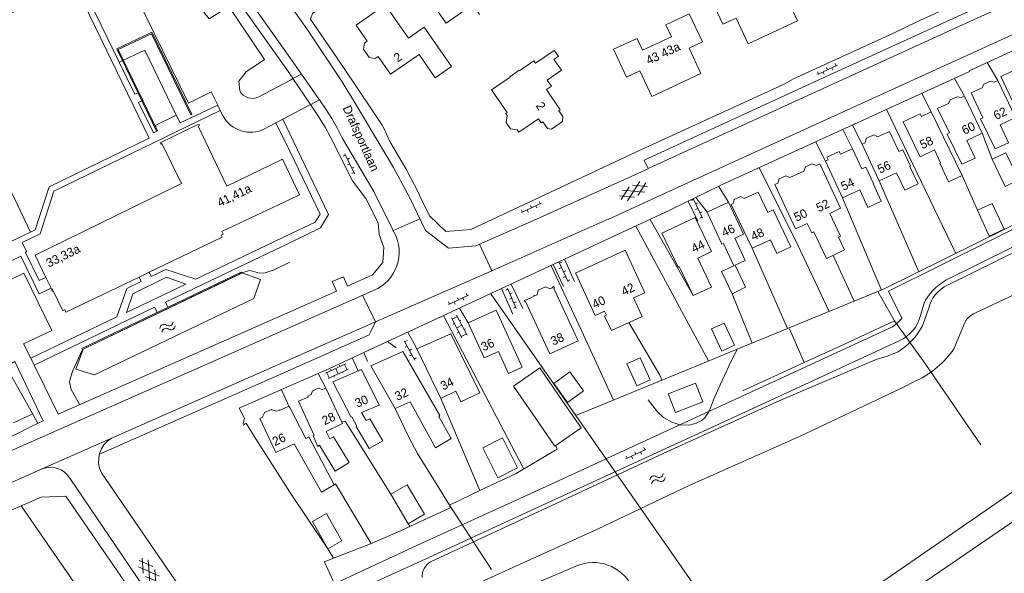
# Model space of a CAD drawing. Header units: metres. Extents: x 195864 to 198202, y 543264 to 544906.
# Tile 35 of 79: x 196945 to 197146, y 543649 to 543763. Entities that reach past the tile are written whole.
import ezdxf

# ---------------------------------------------------------------- set-up
doc = ezdxf.new("R2010")
doc.units = ezdxf.units.M
doc.header["$MEASUREMENT"] = 0
for name, color, linetype, lineweight in [('Level 11', 7, 'Continuous', 0), ('Level 12', 7, 'Continuous', 0), ('Level 19', 7, 'Continuous', 0), ('Level 25', 7, 'Continuous', 0), ('Level 26', 7, 'Continuous', 0), ('Level 28', 7, 'Continuous', 0), ('Level 29', 7, 'Continuous', 0), ('Level 32', 7, 'Continuous', 0), ('Level 34', 7, 'Continuous', 0), ('Level 41', 7, 'Continuous', 0), ('Level 43', 7, 'Continuous', 0), ('Level 55', 7, 'Continuous', 0)]:
    doc.layers.add(name, color=color, linetype=linetype, lineweight=lineweight)
doc.styles.add('Style-CHAR_FAST_FONT', font='CHAR_FAST_FONT.shx')

# ---------------------------------------------------------------- blocks, each defined once
blk = doc.blocks.new('WA_33')
at = {"layer": 'Level 43', "color": 7, "linetype": 'Continuous', "lineweight": 0, "extrusion": (0, 0, -1)}
for centre in [(-0.75, 0.05), (-0.75, -0.85)]:
    blk.add_arc(centre, 0.85, 28.0724, 151.9274, dxfattribs=at)
at = {"layer": 'Level 43', "color": 7, "linetype": 'Continuous', "lineweight": 0}
for centre in [(2.25, 0.85), (2.25, -0.05)]:
    blk.add_arc(centre, 0.85, 208.0725, 331.9276, dxfattribs=at)
blk = doc.blocks.new('GVTP6_2')
at = {"layer": 'Level 41', "color": 7, "linetype": 'Continuous', "lineweight": 0}
for p, q in [((0, -0.4), (2.6, 1.2)), ((0, 0.4), (2.6, -1.2)), ((1, -1.2), (5, 1.2)), ((1, 1.2), (5, -1.2)), ((3.4, 1.2), (6, -0.4)), ((3.4, -1.2), (6, 0.4))]:
    blk.add_line(p, q, dxfattribs=at)
blk = doc.blocks.new('OVTP6')
at = {"layer": 'Level 41', "color": 7, "linetype": 'Continuous', "lineweight": 0}
for p, q in [((0, 0), (4.5, 0)), ((0.25, 0), (0.25, 0.5)), ((1.25, 0), (1.25, -0.5)), ((2.25, 0), (2.25, 0.5)), ((4.25, 0), (4.25, 0.5)), ((3.25, 0), (3.25, -0.5))]:
    blk.add_line(p, q, dxfattribs=at)
blk = doc.blocks.new('OV2')
at = {"layer": 'Level 41', "color": 7, "linetype": 'Continuous', "lineweight": 0}
for p, q in [((0.3, -2.31), (0.3, 2.29)), ((1.5, -2.31), (1.5, 2.29)), ((0, 0.99), (0.3, 0.99)), ((0.3, 1.99), (1.5, 1.99)), ((1.8, 0.99), (1.5, 0.99)), ((0, -1.01), (0.3, -1.01)), ((0.3, -0.01), (1.5, -0.01)), ((0.3, -2.01), (1.5, -2.01)), ((1.8, -1.01), (1.5, -1.01))]:
    blk.add_line(p, q, dxfattribs=at)
blk = doc.blocks.new('GVTP6')
at = {"layer": 'Level 41', "color": 7, "linetype": 'Continuous', "lineweight": 0}
for p, q in [((0, -0.4), (2.6, 1.2)), ((0, 0.4), (2.6, -1.2)), ((1, -1.2), (5, 1.2)), ((1, 1.2), (5, -1.2)), ((3.4, 1.2), (6, -0.4)), ((3.4, -1.2), (6, 0.4))]:
    blk.add_line(p, q, dxfattribs=at)
blk = doc.blocks.new('WA_119')
at = {"layer": 'Level 43', "color": 7, "linetype": 'Continuous', "lineweight": 0, "extrusion": (0, 0, -1)}
for centre in [(-0.75, 0.05), (-0.75, -0.85)]:
    blk.add_arc(centre, 0.85, 28.0725, 151.9275, dxfattribs=at)
at = {"layer": 'Level 43', "color": 7, "linetype": 'Continuous', "lineweight": 0}
for centre in [(2.25, 0.85), (2.25, -0.05)]:
    blk.add_arc(centre, 0.85, 208.0725, 331.9275, dxfattribs=at)
blk = doc.blocks.new('OVTP6_1')
at = {"layer": 'Level 41', "color": 7, "linetype": 'Continuous', "lineweight": 0}
for p, q in [((0, 0), (4.5, 0)), ((0.25, 0), (0.25, 0.5)), ((1.25, 0), (1.25, -0.5)), ((2.25, 0), (2.25, 0.5)), ((3.25, 0), (3.25, -0.5)), ((4.25, 0), (4.25, 0.5))]:
    blk.add_line(p, q, dxfattribs=at)

msp = doc.modelspace()

# ---------------------------------------------------------------- linework, layer by layer
at = {"layer": 'Level 11', "color": 7, "linetype": 'Continuous', "lineweight": 13}
for p, q in [((197013.57, 543761.37), (197019.53, 543765.54)), ((197093.63, 543757.61), (197103.74, 543762.27)), ((197029.75, 543750.64), (197033.07, 543752.95)), ((197073.96, 543746.83), (197084, 543751.51)), ((197109.45, 543733.62), (197112.92, 543726.12)), ((197000, 543683.31), (197003.33, 543676.99)), ((197000.9, 543675.86), (197000, 543675.44))]:
    msp.add_line(p, q, dxfattribs=at)
at = {"layer": 'Level 11', "color": 7, "linetype": 'Continuous', "lineweight": 13, "flags": 128}
for points in [[(197093.63, 543757.61), (197091.22, 543762.84), (197088.49, 543761.58), (197085.84, 543767.32), (197090.67, 543769.54), (197091.79, 543767.11), (197097.71, 543769.84), (197096.59, 543772.27), (197101.41, 543774.5), (197104.06, 543768.76), (197101.33, 543767.5), (197103.74, 543762.27)], [(197038.74, 543763.58), (197037.99, 543764.64), (197036.45, 543764.91), (197031.99, 543761.77), (197026.9, 543769.01), (197031.28, 543772.08), (197030.59, 543773.07)], [(197019.53, 543765.54), (197024.28, 543758.72), (197027.48, 543760.95), (197033.07, 543752.95)], [(197073.96, 543746.83), (197071.53, 543752.03), (197068.82, 543750.76), (197066.16, 543756.46), (197070.95, 543758.7), (197072.08, 543756.29), (197077.96, 543759.03), (197076.84, 543761.44), (197081.63, 543763.68), (197084.29, 543757.98), (197081.58, 543756.71), (197084, 543751.51)], [(197013.57, 543761.37), (197015.83, 543758.12), (197015.25, 543757.72), (197015.06, 543756.46)], [(197015.06, 543756.46), (197016.24, 543754.79), (197017.49, 543754.57)], [(197055.77, 543742.77), (197054.98, 543743.92), (197055.28, 543744.13), (197052.47, 543748.22), (197053.48, 543748.91), (197052.6, 543750.19), (197055.49, 543752.17), (197053.95, 543754.41), (197054.88, 543755.05), (197054.04, 543756.24), (197050.21, 543753.64), (197049.9, 543754.09), (197046.93, 543752.08), (197046.86, 543752.17), (197044.95, 543750.86), (197045.01, 543750.77), (197041.23, 543748.17), (197044.41, 543743.56), (197044.13, 543743.37), (197044.44, 543742.93), (197044.21, 543741.49), (197045.08, 543740.24), (197046.46, 543740.03), (197046.8, 543739.54), (197050.83, 543742.28), (197051.4, 543741.45), (197051.7, 543741.66), (197052.63, 543740.3), (197053.49, 543740.15), (197055.75, 543741.7), (197055.77, 543742.77)], [(197020.59, 543751.36), (197018.08, 543754.98), (197017.49, 543754.57)], [(197020.59, 543751.36), (197026.44, 543755.42), (197029.75, 543750.64)], [(197154.56, 543741.67), (197152.85, 543745.29), (197154.29, 543745.96), (197150.69, 543753.45), (197145.23, 543750.92), (197148.8, 543743.42), (197150.1, 543744.04), (197151.84, 543740.4), (197154.56, 543741.67)], [(197148.28, 543742.5), (197145.11, 543741.01), (197146.82, 543737.38), (197144.09, 543736.12), (197141.13, 543742.28), (197141.57, 543742.49), (197139.19, 543747.54), (197141.43, 543748.61), (197141.79, 543749.32), (197143.16, 543749.96), (197143.92, 543749.76), (197144.62, 543750.08), (197148.28, 543742.5)], [(197141.47, 543739.33), (197138.32, 543737.83), (197140.04, 543734.23), (197137.29, 543732.98), (197134.32, 543739.16), (197134.77, 543739.39), (197132.32, 543744.37), (197134.56, 543745.41), (197134.94, 543746.15), (197136.31, 543746.78), (197137.17, 543746.62), (197137.81, 543746.92), (197141.47, 543739.33)], [(197137.34, 543730.66), (197131.02, 543743.69), (197129.05, 543742.77), (197128.81, 543743.3), (197125.32, 543741.68), (197128.76, 543734.49), (197131.72, 543735.91), (197132.97, 543733.29), (197132.77, 543733.19), (197134.59, 543729.39), (197137.34, 543730.66)], [(196987.13, 543728.49), (196981.34, 543740.78), (196981.55, 543740.88), (196981.41, 543741.18), (196981.08, 543741.02), (196973.55, 543737.39), (196973.7, 543737.09), (196973.89, 543737.19), (196977.88, 543729.06), (196947.99, 543714.42), (196950.2, 543709.85), (196951.26, 543707.67), (196951.58, 543707.01), (196951.73, 543707.09)], [(197128.36, 543728.99), (197125.62, 543727.7), (197123.97, 543731.25), (197120.42, 543729.59), (197116.93, 543737.09), (197117.55, 543737.38), (197117.73, 543738.25), (197119.34, 543739), (197120.09, 543738.57), (197122.5, 543739.7), (197124.42, 543735.57), (197125.23, 543735.94), (197126.8, 543732.59), (197126.7, 543732.55), (197128.36, 543728.99)], [(196937.98, 543738.06), (196947.08, 543719.13), (196936.95, 543714.32)], [(197109.45, 543733.62), (197110, 543733.88), (197109.74, 543734.42), (197112.23, 543735.58), (197112.48, 543735.02), (197114.96, 543736.16), (197116.87, 543732.02), (197117.7, 543732.4), (197119.26, 543729.06), (197119.17, 543729.02), (197120.83, 543725.44), (197118.12, 543724.16), (197116.46, 543727.76), (197112.92, 543726.12)], [(197000, 543730.92), (196998.52, 543733.99), (196987.13, 543728.49)], [(197113.35, 543715.48), (197111.08, 543714.41), (197109.66, 543713.74), (197107.07, 543719.16), (197106.65, 543718.96), (197105.72, 543720.91), (197103.35, 543719.78), (197099.1, 543728.87), (197099.7, 543729.15), (197099.96, 543730.01), (197101.32, 543730.63), (197102.14, 543730.26), (197105.05, 543731.59), (197105.33, 543732.47), (197106.69, 543733.09), (197107.52, 543732.72), (197108.26, 543733.06), (197112.53, 543723.99), (197110.3, 543722.92), (197112.52, 543718.29), (197112.1, 543718.08), (197113.35, 543715.48)], [(197000, 543725.79), (197002.02, 543726.74), (197000, 543730.92)], [(197102.36, 543716.11), (197099.48, 543714.76), (197098.19, 543717.56), (197094.46, 543715.84), (197090.21, 543724.77), (197090.6, 543724.95), (197090.77, 543725.81), (197092.07, 543726.4), (197092.8, 543725.96), (197095.67, 543727.31), (197097.64, 543723.13), (197098.79, 543723.67), (197102.36, 543716.11)], [(196951.51, 543707.55), (196953.68, 543703.03), (196954.09, 543703.23), (196954.3, 543702.79), (196969.24, 543709.95), (196971.27, 543710.93), (196986.2, 543718.08), (196985.99, 543718.52), (196986.39, 543718.71), (196986.14, 543719.24), (197000, 543725.79)], [(197093.08, 543707.86), (197090.98, 543712.37), (197093.01, 543713.32), (197090.9, 543717.87), (197092.71, 543718.71), (197089.62, 543725.23), (197085.25, 543723.21), (197088.3, 543716.65), (197088.61, 543716.8), (197090.72, 543712.27), (197088.22, 543711.11), (197090.38, 543706.53), (197093.08, 543707.86)], [(197086.17, 543707.9), (197083.36, 543713.83), (197086.15, 543715.15), (197082.85, 543722.09), (197076.05, 543718.94), (197079.36, 543711.98), (197079.59, 543712.09), (197082.45, 543706.17), (197086.17, 543707.9)], [(197058.35, 543710.8), (197062.38, 543702.06), (197064.32, 543702.98), (197064.71, 543702.16), (197064.32, 543701.98), (197065.73, 543699.02), (197068.99, 543700.52), (197069.19, 543700.62), (197071.99, 543701.91), (197070.24, 543705.67), (197072.52, 543706.73), (197068.52, 543715.45), (197058.37, 543710.76)], [(197058.95, 543696.91), (197053.97, 543707.64), (197054.08, 543707.69), (197053.92, 543708.01), (197053.61, 543707.85), (197053.66, 543707.76), (197053.13, 543707.51), (197052.26, 543707.97), (197050.78, 543707.28), (197050.57, 543706.31), (197050.07, 543706.08), (197050.03, 543706.17), (197049.73, 543706.03), (197049.77, 543705.94), (197048.25, 543705.22), (197048.21, 543705.31), (197047.92, 543705.17), (197048.07, 543704.88), (197048.16, 543704.93), (197053.17, 543694.23), (197058.95, 543696.91)], [(197047.51, 543691.51), (197042.19, 543703.19), (197036.46, 543700.59), (197039.72, 543693.43), (197042.62, 543694.76), (197044.7, 543690.23), (197047.51, 543691.51)], [(197038.84, 543686.3), (197032.9, 543698.36), (197025.96, 543695.27), (197030.88, 543685.15), (197033.91, 543686.63), (197034.99, 543684.43), (197038.84, 543686.3)], [(197032.96, 543676.94), (197030.48, 543681.49), (197030.7, 543681.65), (197023.1, 543694.74), (197016.57, 543691.84), (197021.55, 543683.11), (197024.58, 543684.46), (197029.8, 543675.07), (197032.96, 543676.94)], [(197019.02, 543676.51), (197016.34, 543681.02), (197015.61, 543680.62), (197014.66, 543682.27), (197018.31, 543683.79), (197014.64, 543691.07), (197008.84, 543688.54), (197012.59, 543681.33), (197012.69, 543681.38), (197013.69, 543679.46), (197013.6, 543679.4), (197016.24, 543674.91), (197019.02, 543676.51)], [(197012.13, 543672.04), (197009.26, 543670.32), (197006.08, 543675.59), (197005.74, 543675.37), (197004.81, 543677.49), (197005, 543677.58), (197001.8, 543684.57), (197003.77, 543685.44), (197003.68, 543685.65), (197004.39, 543685.96), (197004.68, 543686.73), (197005.9, 543687.26), (197006.63, 543686.95), (197007.36, 543687.27), (197010.76, 543680), (197007.45, 543678.43), (197008.19, 543676.87), (197008.93, 543677.34), (197012.13, 543672.04)], [(197077.33, 543686.07), (197078.81, 543682.26), (197084.41, 543684.43)], [(197000, 543675.44), (196997.17, 543674.1), (196993.9, 543681.05), (196994.38, 543681.27), (196994.88, 543682.18), (196994.84, 543682.27), (196996.3, 543682.92), (196996.34, 543682.83), (196997.35, 543682.58), (196997.86, 543682.81), (196997.9, 543682.71), (196999.85, 543683.59), (197000, 543683.31)], [(197000.9, 543675.86), (197006.48, 543666.01), (197009.09, 543667.48), (197003.92, 543677.3), (197003.33, 543676.99)], [(197046.56, 543671), (197043.44, 543677.08), (197039.46, 543675.05), (197042.55, 543668.95), (197046.56, 543671)], [(197027.51, 543661.49), (197024.23, 543659.56), (197020.69, 543665.63), (197023.99, 543667.54), (197027.51, 543661.49)]]:
    msp.add_lwpolyline(points, dxfattribs=at)
at = {"layer": 'Level 12', "color": 7, "linetype": 'Continuous', "lineweight": 13, "flags": 128}
for points in [[(197148.92, 543729.77), (197146.27, 543735.32), (197143.47, 543733.99), (197146.12, 543728.43), (197148.92, 543729.77)], [(197145.93, 543719.7), (197143.52, 543724.96), (197140.5, 543723.58), (197142.91, 543718.32), (197145.93, 543719.7)], [(197090.83, 543696.03), (197088.72, 543700.55), (197086.16, 543699.36), (197088.27, 543694.84), (197090.83, 543696.03)], [(197073.62, 543688.97), (197071.61, 543693.43), (197068.86, 543692.19), (197070.88, 543687.73), (197073.62, 543688.97)], [(197055.67, 543684.76), (197051.08, 543691.41), (197045.72, 543687.68), (197050.3, 543681.05)], [(197060.03, 543686.69), (197057.23, 543690.56), (197053.93, 543688.17), (197056.72, 543684.3), (197060.03, 543686.69)], [(197077.33, 543686.07), (197082.92, 543688.24), (197084.41, 543684.43)], [(197050.3, 543681.05), (197054.19, 543675.43), (197059.56, 543679.15), (197055.67, 543684.76)], [(197010.65, 543656.09), (197007.77, 543654.46), (197004.63, 543659.99), (197007.51, 543661.63), (197010.65, 543656.09)]]:
    msp.add_lwpolyline(points, dxfattribs=at)
at = {"layer": 'Level 19', "color": 7, "linetype": 'Continuous', "lineweight": 0}
for p, q in [((196957.81, 543695.22), (196990.24, 543710.78)), ((197129.2, 543699.84), (197130.55, 543703.57)), ((197137.95, 543700.79), (197135.68, 543695.27))]:
    msp.add_line(p, q, dxfattribs=at)
at = {"layer": 'Level 19', "color": 7, "linetype": 'Continuous', "lineweight": 0, "flags": 128}
for points in [[(197134.4, 543708.31), (197154.77, 543718.33), (197176.21, 543728.87)], [(197177.75, 543721.16), (197158.63, 543711.34), (197139.97, 543702.56)], [(196990.24, 543710.78), (196994.03, 543709.44), (196992.67, 543705.55), (196960.1, 543690), (196956.31, 543691.15), (196957.81, 543695.22)], [(197028.75, 543651.81), (197054.57, 543663.76), (197076.31, 543673.93), (197100.13, 543684.71), (197119.8, 543693.11), (197122.06, 543693.82), (197124.29, 543694.7)], [(197128.06, 543688.8), (197125.08, 543687.29), (197104.16, 543677.39), (197081.71, 543667.42), (197062.85, 543658.47), (197033.23, 543645.05)]]:
    msp.add_lwpolyline(points, dxfattribs=at)
at = {"layer": 'Level 19', "color": 7, "linetype": 'Continuous', "lineweight": 0}
for centre, radius, start, end in [((197137.32, 543702.01), 6.94, 114.9043, 167.0963), ((197141.64, 543698.59), 4.3, 112.8402, 149.2227), ((197116.45, 543707.1), 14.68, 302.3164, 330.3502), ((197119.67, 543706.38), 19.48, 295.5029, 325.2497), ((197030.69, 543648.76), 3.61, 122.3821, 182.9836)]:
    msp.add_arc(centre, radius, start, end, dxfattribs=at)
at = {"layer": 'Level 25', "color": 7, "linetype": 'Continuous', "lineweight": 0, "flags": 128}
for points in [[(196980.01, 543743.18), (196979.84, 543743.1), (196971.76, 543759.65), (196964.99, 543756.4), (196973.03, 543739.84), (196972.81, 543739.76), (196964.7, 543756.55), (196971.86, 543759.98), (196980.01, 543743.18)], [(196990.23, 543710.76), (196990.12, 543710.96), (196957.57, 543695.34), (196957.66, 543695.16), (196990.23, 543710.76)]]:
    msp.add_lwpolyline(points, dxfattribs=at)
at = {"layer": 'Level 26', "color": 7, "linetype": 'Continuous', "lineweight": 0}
for p, q in [((197120.12, 543706.98), (197123.56, 543700.97)), ((197099.67, 543689.95), (197105.07, 543692.47)), ((197092.52, 543686.72), (197099.67, 543689.95))]:
    msp.add_line(p, q, dxfattribs=at)
at = {"layer": 'Level 26', "color": 7, "linetype": 'Continuous', "lineweight": 0, "flags": 128}
msp.add_lwpolyline([(197102.08, 543699.39), (197103.73, 543695.61), (197105.07, 543692.47), (197112.47, 543695.84), (197123.56, 543700.97)], dxfattribs=at)
at = {"layer": 'Level 28', "color": 7, "linetype": 'Continuous', "lineweight": 0}
for p, q in [((197142.45, 543753.76), (197144.62, 543750.08)), ((197135.77, 543750.48), (197137.81, 543746.92)), ((197129.11, 543747.45), (197131.02, 543743.69)), ((197141.47, 543739.33), (197143.47, 543733.99)), ((197107.46, 543737.52), (197109.45, 543733.62)), ((197120.42, 543729.59), (197128.5, 543711.01)), ((197137.34, 543730.66), (197140.5, 543723.58)), ((197087.6, 543728.5), (197089.62, 543725.23)), ((197112.92, 543726.12), (197120.86, 543707.28)), ((197073.61, 543721.71), (197082.45, 543706.17)), ((197094.46, 543715.84), (197101.69, 543699.41)), ((197110.98, 543714.37), (197115.28, 543704.99)), ((197090.38, 543706.53), (197094.49, 543696.46)), ((197047.61, 543671.13), (197031.41, 543702.06)), ((196998.32, 543686.94), (196999.85, 543683.59)), ((196943.58, 543680.14), (196947.56, 543682)), ((196990.52, 543679.72), (196991.12, 543680.07)), ((197047.61, 543671.13), (197047.76, 543670.76)), ((196945.13, 543663.2), (196973.34, 543622.55)), ((197024.23, 543659.56), (197024.54, 543659.04))]:
    msp.add_line(p, q, dxfattribs=at)
at = {"layer": 'Level 28', "color": 7, "linetype": 'Continuous', "lineweight": 0, "flags": 128}
for points in [[(197121.91, 543744.14), (197131.61, 543723.97), (197136.04, 543714.74)], [(197041.11, 543706.54), (197058.44, 543681.65), (197085.81, 543692.91), (197088.76, 543694.11), (197121.45, 543707.52), (197171.3, 543732.19), (197185.72, 543739.71), (197190.56, 543732.71)], [(197095.88, 543732.29), (197103.83, 543716.32), (197110.23, 543702.92)], [(197070.7, 543720.35), (197081, 543701.26), (197085.55, 543692.84)], [(196990.24, 543710.78), (196991.8, 543711.27), (196992.38, 543711.18), (196992.89, 543710.99), (196993.81, 543710.75), (196994.96, 543710.82), (196996.83, 543711.42), (197000, 543713)], [(197053.39, 543712.24), (197059.62, 543699.03), (197066.15, 543684.82)], [(196935.91, 543702.14), (196942.33, 543691.16), (196947.5, 543682.11), (196948.53, 543680.06)], [(197069.26, 543700.65), (197075.6, 543689.89), (197075.86, 543689.32), (197076, 543688.88)], [(196957.14, 543683.86), (196956.28, 543685.38), (196955.34, 543686.97), (196955.04, 543688.54), (196955.3, 543689.55), (196955.73, 543690.85), (196957.66, 543695.16)], [(197030.88, 543685.15), (197037.51, 543669.54), (197038.83, 543666.35)], [(197008.92, 543652.52), (197008.95, 543652.53), (197016.52, 543655.48), (197021.99, 543657.87), (197032.78, 543662.82), (197032.65, 543663.35), (197030.11, 543667.47), (197026.14, 543673.88), (197024.18, 543677.53), (197021.55, 543683.11)], [(196991.12, 543680.07), (196992.58, 543677.66), (197000, 543666.04)], [(197010.62, 543680.3), (197011.32, 543680.52), (197020.69, 543665.63)], [(197032.65, 543663.35), (197038.97, 543666.42), (197046.26, 543669.79), (197047.26, 543670.46), (197054.64, 543674.81), (197054.37, 543675.44)], [(197009.09, 543667.48), (197009.38, 543667.71), (197016.61, 543655.52)], [(197000, 543666.04), (197007.77, 543654.46), (197008.92, 543652.52)]]:
    msp.add_lwpolyline(points, dxfattribs=at)
at = {"layer": 'Level 29', "color": 7, "linetype": 'Continuous', "lineweight": 0}
for p, q in [((196974.56, 543787.47), (197000, 543751.42)), ((197000, 543754.8), (197002.39, 543751.4)), ((196993.67, 543746.73), (197000, 543750.12)), ((197000, 543750.12), (197000.66, 543750.47)), ((197000.66, 543750.47), (197000.67, 543750.47)), ((196985.83, 543743.96), (196986.4, 543742.78)), ((197000, 543742.95), (197004.24, 543745.19)), ((196998.57, 543742.2), (197000, 543742.95)), ((197018.92, 543740.97), (197019.2, 543740.38)), ((197113, 543740.1), (197114.96, 543736.16)), ((197114.94, 543740.99), (197116.93, 543737.09)), ((197017.17, 543727.42), (197020.91, 543719.83)), ((197081.39, 543725.42), (197083.34, 543721.39)), ((197082.97, 543726.2), (197085.25, 543723.21)), ((197021.09, 543719.38), (197026.58, 543721.84)), ((197041.31, 543711.22), (197065.16, 543721.82)), ((197056.11, 543713.58), (197058.17, 543709.02)), ((197053.84, 543712.52), (197055.95, 543708.02)), ((197000, 543699.65), (197018.01, 543707.62)), ((197043.29, 543707.62), (197045.56, 543702.39)), ((197045.22, 543708.51), (197047.61, 543703.55)), ((197034.69, 543703.61), (197036.46, 543700.59)), ((197129.51, 543704.44), (197128.87, 543702.11)), ((197000, 543702.84), (196952.73, 543681.95)), ((197000, 543693.09), (197017.52, 543700.83)), ((197017.52, 543700.83), (197016.53, 543698.71)), ((197024.16, 543698.72), (197025.96, 543695.27)), ((197020.01, 543696.79), (197021.73, 543695.47)), ((196947.15, 543669.76), (197000, 543693.09)), ((197012.79, 543693.44), (197013.96, 543690.77)), ((197015.15, 543694.53), (197015.91, 543692.71)), ((197000, 543690.93), (196961.13, 543673.74)), ((197005.79, 543690.25), (197007.36, 543687.27)), ((196990.79, 543681.11), (196990.51, 543679.94)), ((196947.15, 543669.76), (196926.95, 543660.85)), ((196961.55, 543669.97), (196978.19, 543645.71)), ((196955.08, 543668.9), (196971.93, 543644.06))]:
    msp.add_line(p, q, dxfattribs=at)
at = {"layer": 'Level 29', "color": 7, "linetype": 'Continuous', "lineweight": 0, "flags": 128}
for points in [[(197257.51, 543815.28), (197321.29, 543843.6), (197320.51, 543845.42), (197242.05, 543810.58), (197186.33, 543785.81), (197162.9, 543775.23), (197140.27, 543764.91), (197108.85, 543750.57), (197072.4, 543733.84), (197073.22, 543732.09)], [(197065.17, 543721.79), (197076.83, 543727.14), (197113.68, 543743.98), (197171.32, 543770.34), (197193.53, 543780.29), (197219.87, 543792.03), (197283.31, 543820.15)], [(197073.24, 543732.09), (197134.42, 543760.11), (197172.61, 543777.5), (197206.95, 543792.87), (197230.5, 543803.28), (197257.51, 543815.28)], [(197067.08, 543718.68), (197077.65, 543723.59), (197088.21, 543728.77), (197138.85, 543751.93), (197138.77, 543752.07), (197158.32, 543761.06), (197158.29, 543761.16), (197169.63, 543766.29), (197182.13, 543771.96), (197200.37, 543780.12), (197227.72, 543792.25), (197228.47, 543792.76), (197245.53, 543800.39)], [(197071.72, 543735.92), (197101, 543749.34), (197102.93, 543750.41), (197123.37, 543759.76), (197128.12, 543762.09), (197141.56, 543768.26), (197143.54, 543769.26), (197151.22, 543772.82), (197175.42, 543783.8), (197189.85, 543790.27), (197199.79, 543794.63), (197199.72, 543794.84), (197214.15, 543801.23)], [(196974.43, 543791.31), (196990.59, 543768.2), (197000, 543754.8)], [(196948.9, 543718.72), (196949.04, 543718.79), (196951.85, 543727.46), (196985.83, 543743.96), (196985.3, 543745.04), (196977.63, 543741.46), (196976.82, 543743.01), (196970.42, 543756.31), (196965.15, 543753.86), (196956.52, 543771.65), (196957.31, 543772.94), (196965.53, 543776.91), (196971.25, 543775.29), (196971.37, 543775.88), (196971.58, 543776.45), (196966.66, 543777.87), (196966.43, 543778.45), (196969.43, 543785.39), (196973.07, 543778.11)], [(196978.51, 543776.37), (196985.42, 543765.84), (196982.48, 543764.02), (196983.52, 543762.7), (196987.59, 543765.23), (196994.83, 543754.4), (196991.09, 543751.88), (196989.63, 543749.92), (196989.8, 543747.98)], [(196985.3, 543745.04), (196983.98, 543747.77), (196979.33, 543745.46), (196967.02, 543770.68), (196971.73, 543772.91)], [(196927.59, 543765.32), (196933.82, 543762.98), (196935.26, 543760.1), (196955.89, 543770.11), (196971.28, 543738.32), (196950.84, 543728.35), (196947.98, 543719.59), (196947.08, 543719.13)], [(197000, 543765.53), (197003.52, 543760.62), (197010.6, 543750.01), (197013.18, 543745.77), (197021.19, 543732.34), (197024.46, 543726.24), (197027.73, 543719.47), (197032.47, 543715.82), (197037.99, 543716.33), (197049.83, 543721.5), (197073.2, 543732.04)], [(197018.91, 543740.96), (197017.52, 543743.03), (197013.38, 543749.19), (197009.69, 543754.64), (197007.17, 543758.34), (197005.71, 543760.5), (197004.28, 543762.62), (197004.68, 543763.79), (197009.19, 543766.88)], [(196965.15, 543753.86), (196968.34, 543747.27), (196969.02, 543747.6), (196969.79, 543745.93), (196969.12, 543745.61), (196972.15, 543739.41), (196973.02, 543739.84), (196972.51, 543740.92), (196976.82, 543743.01)], [(197000, 543751.42), (197000.62, 543750.54), (197000.67, 543750.47)], [(197000.67, 543750.47), (197002.39, 543751.4), (197006.04, 543746.2), (197006.06, 543746.17), (197006.08, 543746.14), (197004.29, 543745.22), (197004.27, 543745.21), (197004.24, 543745.19), (197000.67, 543750.47)], [(197006.08, 543746.14), (197007.4, 543744.26), (197008.62, 543742.31), (197009.76, 543740.31), (197010.8, 543738.26), (197017.17, 543727.42)], [(197004.24, 543745.19), (197005.76, 543742.95), (197007.23, 543740.58), (197008.29, 543738.68), (197012.86, 543729.61), (197015.55, 543726)], [(197000, 543735.64), (196997.18, 543741.46), (196994.84, 543740.22)], [(196997.18, 543741.46), (196998.57, 543742.2), (197000, 543739.23)], [(197019.2, 543740.38), (197020.48, 543737.64), (197023.76, 543731.99), (197026.38, 543727.02), (197026.79, 543726.07), (197028.55, 543722.45), (197031.92, 543719.26), (197037.03, 543719.63), (197071.72, 543735.92)], [(197000, 543739.23), (197007.95, 543722.72), (197006.31, 543719.97), (197000, 543716.96)], [(197125.07, 543701.52), (197122.31, 543707.04), (197133.16, 543712.45), (197152.87, 543722.23), (197174.77, 543733.08), (197184.21, 543737.8), (197189.42, 543731.73)], [(197000, 543718.67), (197005.23, 543721.17), (197006.22, 543722.79), (197000, 543735.64)], [(197176.37, 543730.26), (197154.23, 543719.34), (197134.06, 543709.29)], [(197015.55, 543726), (197018.08, 543721.03), (197018.3, 543718.62), (197019.22, 543715.96), (197019.01, 543712.89), (197016.92, 543710.37), (197011.82, 543708.07), (197010.97, 543710.02), (197008.66, 543709.01), (197009.58, 543707.07), (197000, 543702.84)], [(196948.9, 543718.72), (196945.36, 543716.99), (196946.26, 543715.17), (196946.07, 543714.99), (196948.83, 543709.21), (196950.2, 543709.85)], [(196971.27, 543710.93), (196971.71, 543710.06), (196974.71, 543711.51), (196980.8, 543709.5), (197000, 543718.67)], [(197000, 543687.71), (197008.01, 543691.23), (197015.28, 543694.59), (197029.09, 543701.01), (197067.08, 543718.68)], [(197000, 543716.96), (196974.61, 543704.84), (196975.09, 543703.76)], [(197038.79, 543716.68), (197041.31, 543711.22), (197017.52, 543700.83), (197014.88, 543706.22)], [(196951.26, 543707.67), (196948.82, 543706.5), (196945.09, 543714.21), (196939.1, 543711.33), (196940.62, 543708.3), (196945.7, 543710.77), (196951.43, 543699.04), (196945.66, 543696.28)], [(196947.1, 543693.37), (196964.69, 543701.79), (196966.71, 543707.61), (196969.69, 543709.07), (196969.24, 543709.95)], [(196978.79, 543708.52), (196966.64, 543702.72), (196967.94, 543706.53), (196974.86, 543709.89), (196978.79, 543708.52)], [(196933.5, 543705.93), (196938.01, 543699.85), (196941.85, 543694.55), (196943.03, 543692.2), (196943.86, 543692.67), (196949.65, 543680.56), (196947.32, 543679.52)], [(196947.8, 543691.94), (196972.37, 543703.79), (196972.92, 543702.74)], [(197093.57, 543628.68), (197117.2, 543645.02), (197142.29, 543662.36), (197170.59, 543681.93), (197201.55, 543703.33), (197214.66, 543684.32)], [(196925.1, 543666.56), (196954.27, 543679.43), (197000, 543699.65)], [(197007.65, 543646.62), (197027.02, 543655.57), (197053.11, 543667.51), (197074.64, 543677.44), (197098.46, 543688.4), (197123.13, 543699.78)], [(197016.53, 543698.71), (197016.25, 543698.11), (197000, 543690.93)], [(196945.66, 543696.28), (196947.1, 543693.37), (196947.8, 543691.94), (196949.92, 543687.64), (196952.74, 543681.94)], [(197124.52, 543696.91), (197099.8, 543685.49), (197075.94, 543674.54), (197054.27, 543664.57), (197028.39, 543652.68), (197009.28, 543643.92)], [(196990.79, 543681.11), (196989.69, 543683.18), (197000, 543687.71)], [(196842.44, 543633.12), (196853.58, 543637.93), (196859.57, 543640.51), (196867.86, 543644.2), (196873.37, 543646.71), (196878.88, 543649.04), (196884.82, 543651.61), (196890.93, 543654.29), (196898.89, 543657.94), (196908.11, 543661.88), (196912.42, 543663.76), (196918.73, 543666.67), (196923.14, 543668.6), (196928.08, 543670.81), (196935.07, 543673.93), (196943.98, 543677.82), (196947.32, 543679.52)], [(196805.29, 543602.08), (196819.11, 543607.93), (196825.15, 543610.51), (196830.53, 543612.86), (196834.79, 543614.64), (196839.7, 543616.65), (196843.88, 543618.56), (196856.91, 543624.31), (196864.27, 543627.51), (196873.17, 543631.5), (196885.49, 543636.76), (196895.66, 543641.27), (196903.93, 543645.04), (196906.83, 543646.45), (196915.43, 543650.2), (196922.57, 543653.22), (196928.25, 543655.78), (196942.53, 543662.07), (196949.27, 543665)], [(196949.27, 543665), (196954.3, 543665.21), (196970.76, 543641.26)], [(197150.16, 543661.66), (197120.71, 543641.5), (197095.44, 543624.21)], [(197024.86, 543635.82), (197043.82, 543644.62), (197057.83, 543650.63)]]:
    msp.add_lwpolyline(points, dxfattribs=at)
at = {"layer": 'Level 29', "color": 7, "linetype": 'Continuous', "lineweight": 0}
for centre, radius, start, end in [((196992.39, 543749.39), 2.95, 208.5431, 295.6563), ((196991.96, 543745.9), 6.37, 209.3393, 296.9137), ((197013.83, 543715.06), 8.54, 299.354, 33.9287), ((197139.33, 543699.79), 10.87, 119.0582, 154.6614), ((197116.41, 543709.24), 11.6, 305.3965, 318.2835), ((197121.22, 543704.09), 7.9, 294.6507, 345.5087), ((196966.31, 543672.41), 5.35, 120.3888, 207.0964), ((196951.13, 543666.44), 4.65, 31.9583, 111.1902), ((197061.95, 543642.73), 8.91, 33.1206, 117.5433)]:
    msp.add_arc(centre, radius, start, end, dxfattribs=at)
at = {"layer": 'Level 55', "color": 7, "linetype": 'Continuous', "lineweight": 0, "flags": 128}
for points in [[(197041.11, 543706.54), (197058.44, 543681.65), (197085.81, 543692.91), (197088.76, 543694.11), (197121.45, 543707.52), (197171.3, 543732.19), (197185.72, 543739.71), (197190.56, 543732.71), (197191.13, 543731.89)], [(197123.56, 543700.97), (197129.73, 543692.38), (197141.2, 543675.71)], [(197073.24, 543684.86), (197074.15, 543683.66), (197075.1, 543682.39), (197076.33, 543681.27), (197078.03, 543680.3), (197079.66, 543679.78), (197081.61, 543679.71), (197083.01, 543680.13), (197084.16, 543680.66), (197084.83, 543681.21), (197085.73, 543682.69), (197086.6, 543684.89), (197087.94, 543687.9), (197089.67, 543691.73), (197091.41, 543695.2)], [(197011.66, 543642.15), (197008.78, 543648.01), (197007.08, 543651.8), (197008.95, 543652.53), (197016.52, 543655.48), (197021.99, 543657.87), (197032.78, 543662.82), (197032.65, 543663.35), (197030.11, 543667.47), (197026.14, 543673.88), (197024.18, 543677.53), (197021.55, 543683.11)], [(197058.44, 543681.65), (197072.76, 543661.15), (197084.77, 543643.9)], [(197041.25, 543650.23), (197032.65, 543663.35), (197038.97, 543666.42), (197046.26, 543669.79), (197047.26, 543670.46), (197054.64, 543674.81), (197054.37, 543675.44)]]:
    msp.add_lwpolyline(points, dxfattribs=at)

# ---------------------------------------------------------------- block references
at = {"layer": 'Level 41', "color": 7, "linetype": 'Continuous', "lineweight": 0}
for name, p, xscale, yscale, zscale, rotation in [('OVTP6', (197107.8, 543751.3), 0.9999992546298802, 0.9999992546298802, 0.9999992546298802, 25.31234275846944), ('OVTP6', (197013.24, 543731.06), 0.9999996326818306, 0.9999996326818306, 0.9999996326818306, 116.4511017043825), ('GVTP6', (197072.92, 543728.83), 0.9999976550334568, 0.9999976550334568, 0.9999976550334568, 206.565051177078), ('OVTP6', (197047.36, 543723.1), 0.9999982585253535, 0.9999982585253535, 0.9999982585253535, 25.81367849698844), ('OVTP6', (197084.34, 543721.95), 0.9999986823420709, 0.9999986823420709, 0.9999986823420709, 115.7677368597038), ('OVTP6', (197055, 543713.04), 0.9999977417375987, 0.9999977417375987, 0.9999977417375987, 294.3554321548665), ('OVTP6', (197046.27, 543703.54), 0.999998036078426, 0.999998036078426, 0.999998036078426, 113.4661403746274), ('OVTP6', (197032.44, 543704.32), 0.9999977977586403, 0.9999977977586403, 0.9999977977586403, 25.00464357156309), ('OV2', (197033.84, 543699.45), 1.000000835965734, 1.000000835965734, 1.000000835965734, 27.6590305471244), ('OVTP6', (197023.41, 543696.94), 1.000000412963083, 1.000000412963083, 1.000000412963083, 298.228348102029), ('OV2', (197009.29, 543691.53), 0.9999978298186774, 0.9999978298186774, 0.9999978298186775, 294.96990863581)]:
    msp.add_blockref(name, p, dxfattribs=dict(at, xscale=xscale, yscale=yscale, zscale=zscale, rotation=rotation))
for name, p, rotation in [('OVTP6_1', (197068.69, 543672.83), 25.31456357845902), ('GVTP6_2', (196969.55, 543652.29), 304.9676158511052)]:
    msp.add_blockref(name, p, dxfattribs=dict(at, rotation=rotation))
at = {"layer": 'Level 43', "color": 7, "linetype": 'Continuous', "lineweight": 0, "xscale": 0.9999999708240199, "yscale": 0.9999999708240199, "zscale": 0.9999999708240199, "rotation": 206.5259146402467}
msp.add_blockref('WA_33', (196976.38, 543700.4), dxfattribs=at)
at = {"layer": 'Level 43', "color": 7, "linetype": 'Continuous', "lineweight": 0, "rotation": 25.0992716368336}
msp.add_blockref('WA_119', (197073.77, 543668.11), dxfattribs=at)

# ---------------------------------------------------------------- texts
at = {"layer": 'Level 32', "color": 7, "linetype": 'Continuous', "lineweight": 13, "style": 'Style-CHAR_FAST_FONT'}
for s, rotation, p in [('43a', 25.0273, (197076.34, 543754.69)), ('2', 34.7387, (197022.05, 543753.74)), ('43', 25.0273, (197073.3, 543753.27)), ('2', 304.4849, (197050.17, 543744.94)), ('62', 25.2072, (197144.28, 543742)), ('60', 25.5914, (197137.82, 543738.97)), ('58', 25.5398, (197129.24, 543736.03)), ('56', 24.9754, (197120.57, 543731.04)), ('54', 24.8232, (197113.1, 543727.55)), ('41,41a', 25.7961, (196985.74, 543724.21)), ('52', 25.6679, (197108.07, 543723.15)), ('50', 25.5398, (197103.53, 543721.21)), ('46', 24.8992, (197088.73, 543718.09)), ('48', 24.8232, (197094.69, 543717.32)), ('44', 25.4116, (197082.57, 543714.84)), ('33,33a', 26.1038, (196950.8, 543711.86)), ('42', 24.9754, (197068.25, 543706.07)), ('40', 25.4116, (197062.29, 543703.43)), ('36', 24.6431, (197039.59, 543694.75)), ('38', 24.8992, (197053.82, 543695.91)), ('34', 26.0524, (197031.33, 543686.76)), ('32', 24.0032, (197021.96, 543684.66)), ('30', 22.589, (197013.77, 543683.25)), ('28', 25.4116, (197007.13, 543679.66)), ('26', 25.2072, (196996.99, 543675.4))]:
    msp.add_text(s, height=1.8, rotation=rotation, dxfattribs=at).set_placement(p)
at = {"layer": 'Level 34', "color": 7, "linetype": 'Continuous', "lineweight": 13, "style": 'Style-CHAR_FAST_FONT'}
msp.add_text('Drafsportlaan', height=1.8, rotation=294.387, dxfattribs=at).set_placement((197010.77, 543744.49))

doc.saveas('drawing.dxf')
